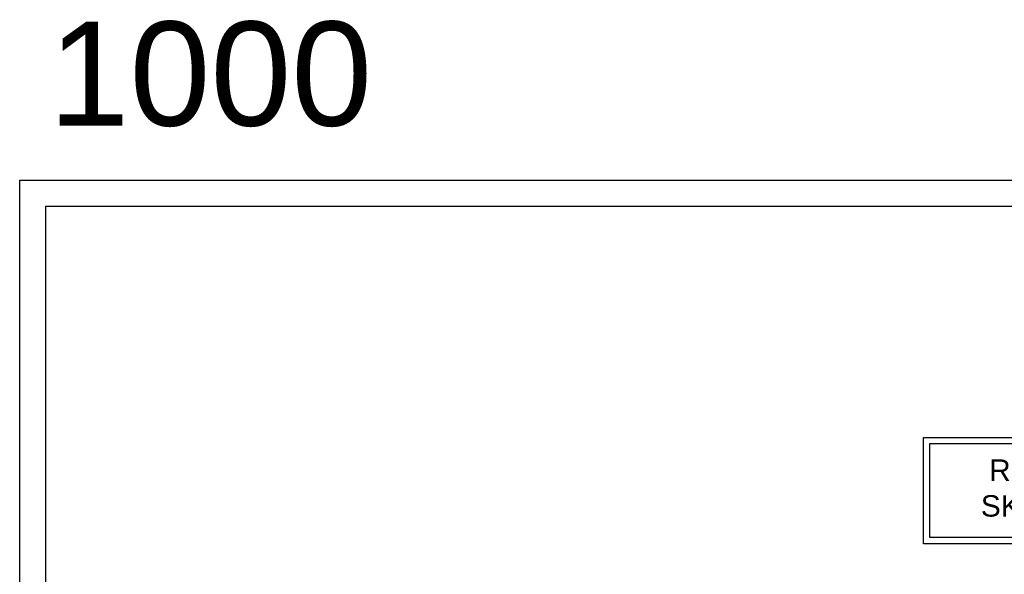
# Model space of a CAD drawing. Header units: inches. Extents: x -112469 to 885939, y -131046 to 286269.
# Tile 69 of 138: x 69978 to 88894, y -95989 to -85340. Entities that reach past the tile are written whole.
import ezdxf

# ---------------------------------------------------------------- set-up
doc = ezdxf.new("R2010")
doc.units = ezdxf.units.IN
doc.header["$MEASUREMENT"] = 0
doc.styles.get("Standard").update_dxf_attribs({"font": 'arial.ttf'})

msp = doc.modelspace()

# ---------------------------------------------------------------- linework, layer by layer
for points in [[(69978, -88419), (169978, -88419), (169978, -130419), (69978, -130419)], [(70478, -88919), (169478, -88919), (169478, -129919), (70478, -129919)], [(87344, -93364), (92994, -93364), (92994, -95404), (87344, -95404)], [(87461, -93481), (92876, -93481), (92876, -95286), (87461, -95286)]]:
    msp.add_lwpolyline(points, close=True)

# ---------------------------------------------------------------- texts
at = {"width": 22558.04, "attachment_point": 1}
for s, insert, char_height in [('1000', (70535, -85376), 2000), (' Rzut piętra\\PSKALA 1:100', (88442, -93784), 411.6)]:
    msp.add_mtext(s, dxfattribs=dict(at, insert=insert, char_height=char_height))

doc.saveas('drawing.dxf')
